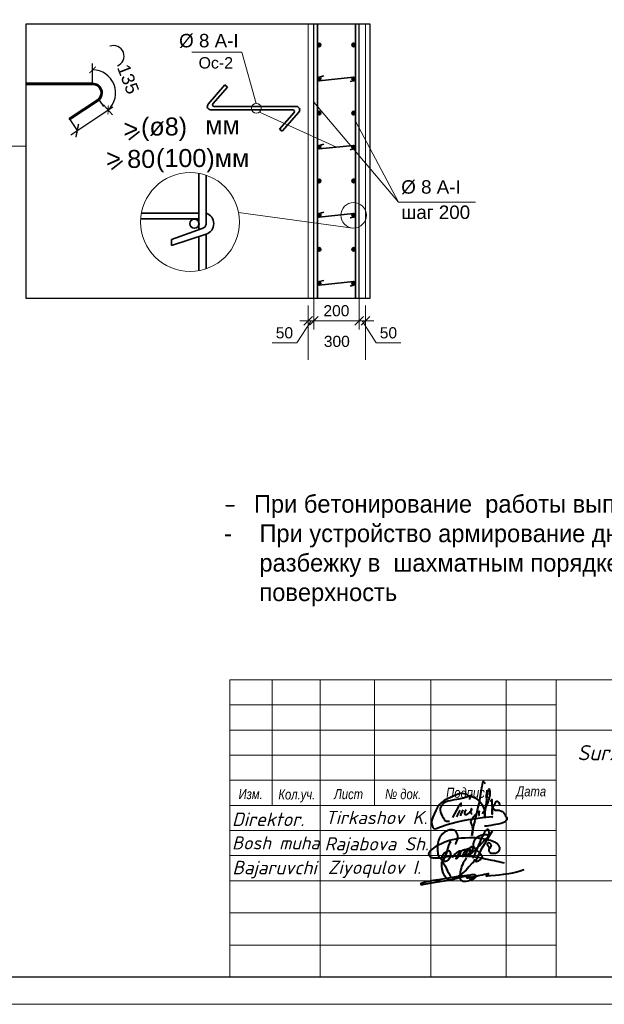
# Model space of a CAD drawing. Extents: x -764262 to 2885205, y 359641 to 616597.
# Tile 10 of 97: x 656911 to 667721, y 391162 to 409368. Entities that reach past the tile are written whole.
import ezdxf

# ---------------------------------------------------------------- set-up
doc = ezdxf.new("R2010")
doc.units = 0
doc.header["$LTSCALE"] = 50
doc.header["$MEASUREMENT"] = 0
doc.layers.get('0').update_dxf_attribs({"linetype": 'CONTINUOUS', "lineweight": 15})
for name, color, linetype in [('6', 6, 'CONTINUOUS'), ('СВАЙ', 7, 'CONTINUOUS'), ('Текст', 3, 'CONTINUOUS')]:
    doc.layers.add(name, color=color, linetype=linetype)
for name, color, linetype, lineweight in [('арм. прод.', 7, 'CONTINUOUS', 35), ('АРМАТУРА', 184, 'CONTINUOUS', 35), ('Размерн. линии', 174, 'CONTINUOUS', 13), ('Стена', 7, 'CONTINUOUS', 30)]:
    doc.layers.add(name, color=color, linetype=linetype, lineweight=lineweight)
doc.styles.add('Arial 3.', font='arial.ttf')
doc.styles.add('Isocpeur', font='isocpeur.ttf', dxfattribs={"height": 300})
doc.styles.add('MtXpl_ISOCPEUR_1', font='txt')
doc.styles.get("Standard").update_dxf_attribs({"font": 'txt', "width": 0.8})
doc.styles.add('Standard 1', font='isocpeur.ttf', dxfattribs={"height": 300})
doc.styles.add('V@ler@Live', font='isocpeui.ttf')

# ---------------------------------------------------------------- blocks, each defined once
blk = doc.blocks.new('ghfgj jghjmhg jjbkm jkm')
at = {"color": 5, "linetype": 'ByBlock', "lineweight": 40}
for points in [[(-261.31, -8185.11), (-261.13, -8184.8), (-260.98, -8184.44), (-260.83, -8184.1), (-260.77, -8183.74), (-260.77, -8183.33), (-260.84, -8183.04), (-260.94, -8182.72), (-261.1, -8182.45), (-261.24, -8182.27), (-261.41, -8182.13), (-261.62, -8182.06), (-261.9, -8181.99), (-262.16, -8181.99), (-262.45, -8182.02), (-262.71, -8182.09), (-263.01, -8182.18), (-263.21, -8182.28), (-263.56, -8182.45), (-264.11, -8182.93), (-264.37, -8183.23), (-264.55, -8183.47), (-264.7, -8183.74), (-264.8, -8183.97), (-264.9, -8184.28), (-265, -8184.61), (-265.09, -8184.89), (-265.13, -8185.31), (-265.15, -8185.69), (-265.12, -8186.51), (-265.09, -8186.93), (-265.04, -8187.29), (-264.92, -8187.73), (-264.78, -8187.96), (-264.64, -8188.12), (-264.45, -8188.27), (-264.32, -8188.36), (-264.16, -8188.48), (-263.95, -8188.61), (-263.68, -8188.73), (-263.56, -8188.75), (-263.38, -8188.75), (-263.2, -8188.74), (-263.02, -8188.68), (-262.84, -8188.57), (-262.69, -8188.42), (-262.59, -8188.25), (-262.52, -8188.12), (-262.41, -8187.9), (-262.33, -8187.69), (-262.3, -8187.5), (-262.26, -8187.31), (-262.28, -8187.17), (-262.31, -8186.97), (-262.36, -8186.84), (-262.45, -8186.73), (-262.56, -8186.64), (-262.73, -8186.58), (-262.89, -8186.59), (-263.01, -8186.62), (-263.19, -8186.68), (-263.41, -8186.81), (-263.72, -8187.06), (-263.88, -8187.25), (-263.98, -8187.39), (-264.08, -8187.51), (-264.14, -8187.64), (-264.2, -8187.77), (-264.24, -8187.93), (-264.28, -8188.14), (-264.29, -8188.31), (-264.26, -8188.51), (-264.16, -8188.67), (-264.1, -8188.78), (-264.05, -8188.82), (-264.02, -8188.82), (-263.97, -8188.8), (-263.94, -8188.76), (-263.9, -8188.7), (-263.85, -8188.61), (-263.54, -8187.99), (-263.32, -8187.47), (-263.12, -8186.97), (-262.97, -8186.37), (-262.66, -8185.37), (-262.49, -8184.87), (-262.44, -8184.66), (-262.42, -8184.64), (-262.41, -8184.62), (-262.39, -8184.62), (-262.37, -8184.63), (-262.36, -8184.64), (-262.36, -8184.67), (-262.36, -8184.69), (-262.37, -8184.71), (-262.38, -8184.74)], [(-261.91, -8188.06), (-261.82, -8187.85), (-261.76, -8187.75), (-261.72, -8187.7), (-261.67, -8187.6), (-261.55, -8187.48), (-261.46, -8187.39), (-261.37, -8187.28), (-261.3, -8187.19), (-261.16, -8187.1), (-261.1, -8187.05), (-261, -8186.94), (-260.91, -8186.85), (-260.83, -8186.81), (-260.75, -8186.76), (-260.66, -8186.71), (-260.58, -8186.66), (-260.51, -8186.61), (-260.44, -8186.57), (-260.38, -8186.54), (-260.32, -8186.52), (-260.26, -8186.51), (-260.22, -8186.51), (-260.19, -8186.53), (-260.18, -8186.54), (-260.16, -8186.58), (-260.14, -8186.65), (-260.15, -8186.71), (-260.15, -8186.76), (-260.17, -8186.81), (-260.19, -8186.86), (-260.2, -8186.9), (-260.24, -8187.01), (-260.26, -8187.11), (-260.27, -8187.17), (-260.29, -8187.21), (-260.32, -8187.29), (-260.35, -8187.37), (-260.38, -8187.43), (-260.41, -8187.49), (-260.47, -8187.62), (-260.52, -8187.67), (-260.56, -8187.77), (-260.6, -8187.82), (-260.66, -8187.9), (-260.7, -8187.94), (-260.73, -8187.99), (-260.76, -8188.02), (-260.79, -8188.05), (-260.82, -8188.09), (-260.86, -8188.12), (-260.89, -8188.15), (-260.93, -8188.18), (-260.96, -8188.21), (-261, -8188.23), (-261.04, -8188.26), (-261.08, -8188.27), (-261.1, -8188.25), (-261.1, -8188.22), (-261.1, -8188.19), (-261.09, -8188.15), (-261.08, -8188.12), (-261.06, -8188.06), (-261.04, -8188.01), (-261.02, -8187.96), (-261, -8187.92), (-260.96, -8187.85), (-260.93, -8187.79), (-260.89, -8187.71), (-260.88, -8187.68), (-260.84, -8187.63), (-260.77, -8187.53), (-260.75, -8187.48), (-260.74, -8187.45), (-260.71, -8187.4), (-260.69, -8187.35), (-260.66, -8187.31), (-260.63, -8187.27), (-260.6, -8187.22), (-260.57, -8187.19), (-260.54, -8187.14), (-260.5, -8187.1), (-260.47, -8187.07), (-260.44, -8187.02), (-260.4, -8186.98), (-260.38, -8186.96), (-260.36, -8186.94), (-260.34, -8186.92), (-260.32, -8186.89), (-260.3, -8186.86), (-260.28, -8186.83), (-260.25, -8186.78), (-260.21, -8186.75), (-260.15, -8186.7), (-260.11, -8186.66), (-260.05, -8186.6), (-259.98, -8186.55), (-259.9, -8186.51), (-259.83, -8186.45), (-259.75, -8186.42), (-259.7, -8186.4), (-259.64, -8186.37), (-259.58, -8186.35), (-259.51, -8186.34), (-259.45, -8186.32), (-259.39, -8186.3), (-259.34, -8186.28), (-259.28, -8186.28), (-259.24, -8186.27), (-259.17, -8186.27), (-259.12, -8186.28), (-259.08, -8186.33), (-259.05, -8186.37), (-259.01, -8186.42), (-259, -8186.47), (-258.99, -8186.51), (-258.98, -8186.58), (-258.99, -8186.62), (-259, -8186.68), (-259, -8186.76), (-259.02, -8186.81), (-259.04, -8186.88), (-259.06, -8186.94), (-259.09, -8187.01), (-259.11, -8187.08), (-259.14, -8187.16), (-259.17, -8187.22), (-259.23, -8187.3), (-259.27, -8187.37), (-259.32, -8187.45), (-259.37, -8187.52), (-259.43, -8187.59), (-259.47, -8187.65), (-259.52, -8187.72), (-259.58, -8187.77), (-259.66, -8187.78), (-259.72, -8187.77), (-259.78, -8187.75), (-259.78, -8187.71), (-259.78, -8187.65), (-259.76, -8187.61), (-259.75, -8187.55), (-259.73, -8187.52), (-259.71, -8187.48), (-259.68, -8187.44), (-259.65, -8187.39), (-259.62, -8187.34), (-259.59, -8187.28), (-259.55, -8187.24), (-259.52, -8187.17), (-259.47, -8187.1), (-259.43, -8187.03), (-259.38, -8186.94), (-259.33, -8186.83), (-259.25, -8186.73), (-259.21, -8186.65), (-259.19, -8186.6), (-259.16, -8186.53), (-259.11, -8186.46), (-259.08, -8186.41), (-259.04, -8186.38), (-258.99, -8186.35), (-258.94, -8186.3), (-258.87, -8186.25), (-258.79, -8186.2), (-258.73, -8186.14), (-258.66, -8186.11), (-258.58, -8186.08), (-258.51, -8186.06), (-258.43, -8186.05), (-258.37, -8186.04), (-258.3, -8186.05), (-258.24, -8186.08), (-258.17, -8186.14), (-258.14, -8186.2), (-258.11, -8186.28), (-258.1, -8186.34), (-258.11, -8186.41), (-258.12, -8186.47), (-258.14, -8186.54), (-258.15, -8186.59), (-258.17, -8186.66), (-258.19, -8186.72), (-258.2, -8186.78), (-258.2, -8186.82), (-258.22, -8186.86), (-258.23, -8186.89), (-258.25, -8186.92), (-258.26, -8186.95), (-258.29, -8186.99), (-258.32, -8187.02), (-258.34, -8187.05), (-258.39, -8187.11), (-258.43, -8187.16), (-258.47, -8187.21), (-258.52, -8187.26), (-258.56, -8187.3), (-258.6, -8187.34), (-258.66, -8187.39), (-258.71, -8187.42), (-258.76, -8187.45), (-258.81, -8187.46), (-258.87, -8187.47), (-258.92, -8187.46), (-258.97, -8187.43), (-259, -8187.37), (-259, -8187.33), (-258.99, -8187.29), (-258.97, -8187.22), (-258.94, -8187.15), (-258.92, -8187.1), (-258.9, -8187.04), (-258.87, -8186.98), (-258.83, -8186.92), (-258.79, -8186.83), (-258.73, -8186.76), (-258.69, -8186.69), (-258.64, -8186.6), (-258.59, -8186.53), (-258.52, -8186.39), (-258.45, -8186.3), (-258.4, -8186.23), (-258.37, -8186.19), (-258.33, -8186.13), (-258.27, -8186.07), (-258.27, -8186.07), (-258.2, -8185.98), (-258.14, -8185.89), (-258.09, -8185.82), (-258.02, -8185.76), (-257.94, -8185.7), (-257.9, -8185.67), (-257.82, -8185.66), (-257.78, -8185.64), (-257.74, -8185.64), (-257.71, -8185.65), (-257.67, -8185.67), (-257.64, -8185.68), (-257.63, -8185.7), (-257.61, -8185.72), (-257.59, -8185.75), (-257.57, -8185.79), (-257.56, -8185.83), (-257.55, -8185.87), (-257.55, -8185.91), (-257.55, -8185.96), (-257.55, -8186.03), (-257.56, -8186.07), (-257.56, -8186.08), (-257.57, -8186.15), (-257.59, -8186.21), (-257.61, -8186.3), (-257.64, -8186.38), (-257.66, -8186.44), (-257.67, -8186.48), (-257.68, -8186.51), (-257.71, -8186.54), (-257.75, -8186.6), (-257.8, -8186.67), (-257.83, -8186.72), (-257.86, -8186.76), (-257.9, -8186.81), (-257.94, -8186.88), (-257.98, -8186.93), (-258, -8186.95), (-258.03, -8187), (-258.06, -8187.06), (-258.11, -8187.11), (-258.14, -8187.15), (-258.19, -8187.21), (-258.24, -8187.27), (-258.25, -8187.29), (-258.28, -8187.33), (-258.29, -8187.35), (-258.32, -8187.39), (-258.34, -8187.43), (-258.37, -8187.43), (-258.37, -8187.42), (-258.36, -8187.39), (-258.34, -8187.37), (-258.33, -8187.36), (-258.31, -8187.35), (-258.29, -8187.34), (-258.26, -8187.34), (-258.24, -8187.33), (-258.21, -8187.33), (-258.19, -8187.32), (-258.17, -8187.31), (-258.16, -8187.3), (-258.14, -8187.29), (-258.12, -8187.27), (-258.07, -8187.24), (-258.03, -8187.21), (-257.98, -8187.19), (-257.95, -8187.16), (-257.9, -8187.14), (-257.87, -8187.12), (-257.84, -8187.09), (-257.79, -8187.07), (-257.75, -8187.03), (-257.72, -8186.99), (-257.69, -8186.96), (-257.65, -8186.92), (-257.62, -8186.9), (-257.6, -8186.88), (-257.56, -8186.85), (-257.53, -8186.81), (-257.48, -8186.78), (-257.44, -8186.74), (-257.38, -8186.69), (-257.35, -8186.66), (-257.31, -8186.62), (-257.23, -8186.55), (-257.19, -8186.5), (-257.11, -8186.42), (-257.09, -8186.38), (-257.05, -8186.35), (-257.02, -8186.32), (-256.95, -8186.25), (-256.89, -8186.21), (-256.84, -8186.14), (-256.8, -8186.1), (-256.75, -8186.04), (-256.69, -8185.98), (-256.62, -8185.91), (-256.51, -8185.83), (-256.44, -8185.76), (-256.35, -8185.66), (-256.25, -8185.58), (-256.13, -8185.49), (-256.02, -8185.4), (-255.95, -8185.32), (-255.88, -8185.25), (-255.84, -8185.19), (-255.77, -8185.12), (-255.73, -8185.07), (-255.68, -8185.03), (-255.64, -8184.98), (-255.58, -8184.94), (-255.53, -8184.88), (-255.49, -8184.83), (-255.41, -8184.76), (-255.34, -8184.69), (-255.27, -8184.63), (-255.19, -8184.52), (-255.12, -8184.44), (-255.03, -8184.33), (-254.95, -8184.24), (-254.87, -8184.16), (-254.79, -8184.07), (-254.68, -8183.95), (-254.62, -8183.87), (-254.55, -8183.8), (-254.44, -8183.7), (-254.37, -8183.64), (-254.29, -8183.57), (-254.22, -8183.49), (-254.18, -8183.4), (-254.14, -8183.31), (-254.1, -8183.19), (-254.04, -8183.1), (-253.99, -8183), (-253.98, -8182.94), (-253.95, -8182.84), (-253.96, -8182.75), (-253.96, -8182.67), (-253.96, -8182.59), (-253.98, -8182.53), (-254, -8182.46), (-254, -8182.41), (-254.01, -8182.37), (-254.01, -8182.32), (-254.02, -8182.27), (-254.05, -8182.2), (-254.07, -8182.14), (-254.08, -8182.09), (-254.1, -8182.05), (-254.11, -8182.01), (-254.14, -8181.97), (-254.16, -8181.92), (-254.2, -8181.91), (-254.23, -8181.9), (-254.26, -8181.89), (-254.3, -8181.91), (-254.35, -8181.94), (-254.43, -8181.95), (-254.47, -8181.99), (-254.53, -8182.04), (-254.57, -8182.08), (-254.64, -8182.12), (-254.69, -8182.17), (-254.76, -8182.23), (-254.81, -8182.27), (-254.87, -8182.35), (-254.96, -8182.46), (-255, -8182.55), (-255.07, -8182.66), (-255.12, -8182.79), (-255.15, -8182.86), (-255.19, -8182.97), (-255.27, -8183.13), (-255.37, -8183.34), (-255.41, -8183.43), (-255.53, -8183.68), (-255.67, -8183.97), (-256, -8184.65), (-256.31, -8185.35), (-256.67, -8186.19), (-256.9, -8186.73), (-257.1, -8187.18), (-257.41, -8187.89), (-257.54, -8188.2)], [(-253.34, -8182.28), (-253.56, -8182.65), (-253.77, -8183), (-254.11, -8183.59), (-254.52, -8184.3), (-254.91, -8184.96), (-255.39, -8185.76), (-255.74, -8186.34), (-256.11, -8187.1), (-256.54, -8187.95), (-256.73, -8188.33), (-256.84, -8188.57), (-256.93, -8188.74), (-256.92, -8188.8), (-256.89, -8188.85), (-256.86, -8188.86), (-256.81, -8188.84), (-256.74, -8188.83), (-256.64, -8188.81), (-256.56, -8188.79), (-256.47, -8188.76), (-256.39, -8188.73), (-256.31, -8188.7), (-256.23, -8188.63), (-256.13, -8188.56), (-256, -8188.5), (-255.91, -8188.43), (-255.81, -8188.37), (-255.75, -8188.32), (-255.67, -8188.28), (-255.63, -8188.22), (-255.59, -8188.15), (-255.56, -8188.11), (-255.5, -8188.03), (-255.46, -8187.96), (-255.44, -8187.92), (-255.45, -8187.85), (-255.46, -8187.79), (-255.5, -8187.71), (-255.54, -8187.64), (-255.58, -8187.57), (-255.61, -8187.51), (-255.65, -8187.45), (-255.7, -8187.36), (-255.76, -8187.29), (-255.8, -8187.25), (-255.85, -8187.2), (-255.9, -8187.14), (-255.94, -8187.09), (-255.98, -8187.05), (-256.02, -8187), (-256.07, -8186.95), (-256.18, -8186.86), (-256.26, -8186.79), (-256.33, -8186.71), (-256.41, -8186.65), (-256.47, -8186.6), (-256.58, -8186.49), (-256.65, -8186.42), (-256.71, -8186.36), (-256.79, -8186.28), (-257.01, -8186.05), (-257.11, -8185.94), (-257.19, -8185.79), (-257.27, -8185.64), (-257.33, -8185.47), (-257.37, -8185.32), (-257.38, -8185.12), (-257.35, -8184.97), (-257.32, -8184.85), (-257.27, -8184.71), (-257.23, -8184.56), (-257.16, -8184.36), (-257.04, -8184.14), (-256.93, -8184), (-256.82, -8183.83), (-256.71, -8183.73), (-256.61, -8183.62), (-256.49, -8183.55), (-256.34, -8183.46), (-256.22, -8183.4), (-256.1, -8183.33), (-255.94, -8183.23), (-255.78, -8183.18), (-255.62, -8183.13), (-255.47, -8183.08), (-255.27, -8183.05), (-255.11, -8183.03), (-254.91, -8183), (-254.69, -8183), (-254.47, -8183.01), (-254.3, -8183.05), (-254.08, -8183.21), (-253.99, -8183.39)], [(-254.12, -8185.87), (-253.9, -8185.82), (-253.74, -8185.78), (-253.55, -8185.63), (-253.51, -8185.51), (-253.5, -8185.43), (-253.51, -8185.3), (-253.56, -8185.19), (-253.6, -8185.09), (-253.66, -8185.02), (-253.75, -8184.96), (-253.85, -8184.92), (-253.94, -8184.88), (-254.03, -8184.84), (-254.1, -8184.84), (-254.19, -8184.85), (-254.27, -8184.88), (-254.32, -8184.93), (-254.37, -8185.02), (-254.4, -8185.1), (-254.39, -8185.21), (-254.33, -8185.34), (-254.28, -8185.45), (-254.21, -8185.54), (-254.12, -8185.61), (-254.02, -8185.68), (-253.92, -8185.74), (-253.82, -8185.8), (-253.82, -8185.8), (-253.76, -8185.91), (-253.77, -8185.94), (-253.82, -8185.97), (-253.89, -8186.03), (-253.95, -8186.11), (-254.01, -8186.18), (-254.04, -8186.27), (-254.07, -8186.34), (-254.08, -8186.44), (-254.05, -8186.53), (-254.03, -8186.62), (-253.98, -8186.7), (-253.92, -8186.77), (-253.84, -8186.85), (-253.78, -8186.91), (-253.73, -8186.97), (-253.64, -8187.02), (-253.58, -8187.04), (-253.52, -8187.05), (-253.46, -8187.06), (-253.38, -8187.07), (-253.28, -8187.07), (-253.18, -8187.08), (-253.1, -8187.08), (-253.03, -8187.07), (-252.94, -8187.07), (-252.86, -8187.06), (-252.76, -8187.05), (-252.69, -8187.05), (-252.61, -8187.04), (-252.55, -8187.02), (-252.48, -8187), (-252.43, -8186.98), (-252.36, -8186.95), (-252.29, -8186.92), (-252.24, -8186.9), (-252.18, -8186.87), (-252.14, -8186.84), (-252.09, -8186.81), (-252.04, -8186.78), (-251.99, -8186.73), (-251.96, -8186.7), (-251.91, -8186.65), (-251.87, -8186.61), (-251.84, -8186.56), (-251.82, -8186.52), (-251.78, -8186.43), (-251.74, -8186.32), (-251.7, -8186.18), (-251.67, -8186.04), (-251.67, -8185.93), (-251.67, -8185.84), (-251.7, -8185.76), (-251.74, -8185.66), (-251.78, -8185.55), (-251.84, -8185.46), (-251.91, -8185.36), (-251.99, -8185.24), (-252.07, -8185.14), (-252.18, -8185.04), (-252.3, -8184.94), (-252.43, -8184.86), (-252.58, -8184.77), (-252.84, -8184.65), (-253.04, -8184.57), (-253.31, -8184.48), (-253.69, -8184.34), (-254.02, -8184.22), (-254.4, -8184.14), (-254.97, -8183.99), (-255.26, -8183.95), (-255.57, -8183.9), (-255.82, -8183.86), (-256.1, -8183.85), (-256.38, -8183.8), (-257.05, -8183.75), (-257.45, -8183.75), (-257.92, -8183.74), (-258.19, -8183.75), (-259.16, -8183.78), (-259.99, -8183.83), (-260.63, -8183.91), (-261.2, -8183.99), (-261.98, -8184.18), (-262.58, -8184.34), (-263.58, -8184.7), (-264.46, -8185.07), (-265.01, -8185.31), (-265.4, -8185.54), (-265.96, -8185.89), (-266.37, -8186.23), (-266.53, -8186.4), (-266.67, -8186.54), (-266.78, -8186.65), (-266.86, -8186.73), (-266.94, -8186.85), (-267, -8186.95), (-267.04, -8187.06), (-267.07, -8187.19), (-267.06, -8187.29), (-267.03, -8187.44), (-266.97, -8187.56), (-266.91, -8187.66), (-266.83, -8187.75), (-266.75, -8187.84), (-266.67, -8187.89), (-266.55, -8187.94), (-266.42, -8187.98), (-266.33, -8188.01), (-266.26, -8188.02), (-266.13, -8188.04), (-265.99, -8188.06), (-265.8, -8188.08), (-265.56, -8188.09), (-265.34, -8188.09), (-265.08, -8188.07), (-264.93, -8188.06), (-264.83, -8188.05), (-264.55, -8188.03), (-264.33, -8187.99), (-264.11, -8187.96), (-263.82, -8187.91), (-263.6, -8187.86), (-263.31, -8187.82), (-262.96, -8187.78), (-262.71, -8187.73), (-262.33, -8187.69), (-261.88, -8187.67), (-261.47, -8187.66), (-261.12, -8187.65), (-260.83, -8187.6), (-260.44, -8187.62), (-259.84, -8187.64), (-259.56, -8187.65), (-259.12, -8187.68), (-258.65, -8187.7), (-258.07, -8187.73), (-257.59, -8187.79), (-257.07, -8187.87), (-256.72, -8187.9), (-256.52, -8187.92), (-256.35, -8187.94), (-256.02, -8187.97), (-255.72, -8188.04), (-255.41, -8188.12), (-254.87, -8188.24), (-254.39, -8188.34), (-254.14, -8188.4), (-253.79, -8188.47), (-253.42, -8188.55), (-252.82, -8188.64), (-252.33, -8188.75), (-251.87, -8188.84), (-251.4, -8188.97), (-251.1, -8189.05), (-250.73, -8189.15)]]:
    blk.add_lwpolyline(points, dxfattribs=at)
blk = doc.blocks.new('dhfdgh xfghfgh ffnhjmgmgvbnfgg')
at = {"color": 5, "lineweight": 40, "ltscale": 0.5}
for p, q in [((1479206, -21938), (1479191, -22031)), ((1479223, -21865), (1479206, -21938)), ((1479232, -21840), (1479223, -21865)), ((1479249, -21856), (1479232, -21840)), ((1479259, -21871), (1479249, -21856)), ((1479272, -21891), (1479259, -21871)), ((1479166, -22194), (1479156, -22246)), ((1479186, -22087), (1479166, -22194)), ((1479191, -22031), (1479186, -22087)), ((1479134, -22332), (1479107, -22459)), ((1479156, -22246), (1479134, -22332)), ((1479014, -22576), (1479036, -22544)), ((1479036, -22544), (1479050, -22522)), ((1479050, -22522), (1479087, -22472)), ((1479107, -22459), (1479072, -22596)), ((1479087, -22472), (1479140, -22415)), ((1479140, -22415), (1479151, -22408)), ((1479150, -22450), (1479148, -22470)), ((1479148, -22470), (1479149, -22483)), ((1479149, -22483), (1479151, -22492)), ((1479155, -22412), (1479150, -22450)), ((1479151, -22408), (1479154, -22407)), ((1479151, -22492), (1479158, -22500)), ((1479154, -22407), (1479155, -22408)), ((1479155, -22408), (1479155, -22412)), ((1479000, -22618), (1479005, -22595)), ((1479005, -22637), (1479000, -22618)), ((1479005, -22595), (1479014, -22576)), ((1479011, -22653), (1479005, -22637)), ((1479022, -22680), (1479011, -22653)), ((1479019, -22877), (1479038, -22760)), ((1479031, -22709), (1479022, -22680)), ((1479036, -22732), (1479031, -22709)), ((1479052, -22687), (1479032, -22801)), ((1479037, -22753), (1479036, -22732)), ((1479038, -22760), (1479037, -22753)), ((1479072, -22596), (1479052, -22687)), ((1479020, -22878), (1479019, -22877)), ((1479022, -22878), (1479020, -22878)), ((1479023, -22878), (1479022, -22878)), ((1479032, -22801), (1479023, -22878))]:
    blk.add_line(p, q, dxfattribs=at)
for points in [[(1479224, -22461), (1479241, -22423), (1479263, -22388), (1479286, -22338), (1479310, -22292), (1479322, -22264), (1479330, -22239), (1479338, -22215), (1479346, -22183), (1479354, -22152), (1479360, -22124), (1479365, -22096), (1479367, -22070), (1479369, -22045), (1479368, -22026), (1479364, -22015), (1479359, -22001), (1479353, -21992), (1479349, -21988), (1479343, -21990), (1479338, -21999), (1479325, -22026), (1479317, -22050), (1479303, -22121), (1479295, -22194), (1479288, -22255), (1479285, -22289), (1479287, -22329), (1479273, -22379), (1479269, -22399), (1479267, -22423), (1479266, -22510), (1479267, -22423), (1479264, -22393), (1479257, -22371), (1479245, -22338), (1479230, -22312), (1479213, -22288), (1479197, -22267), (1479163, -22229), (1479123, -22191), (1479078, -22165), (1479048, -22150), (1479017, -22138), (1478960, -22115), (1478920, -22095), (1478874, -22081), (1478828, -22076), (1478795, -22076), (1478757, -22086), (1478724, -22099), (1478682, -22118), (1478638, -22137), (1478583, -22162), (1478528, -22189), (1478491, -22208), (1478456, -22235), (1478431, -22255), (1478400, -22283), (1478364, -22333), (1478328, -22399), (1478297, -22467), (1478272, -22526), (1478245, -22599), (1478244, -22642), (1478258, -22687), (1478271, -22724), (1478283, -22739), (1478299, -22746), (1478333, -22741), (1478419, -22713), (1478544, -22668), (1478713, -22620), (1478849, -22592), (1478951, -22572), (1479044, -22558), (1479219, -22534), (1479347, -22518), (1479408, -22511), (1479401, -22525), (1479395, -22539)], [(1478590, -22609), (1478563, -22611), (1478536, -22606), (1478508, -22594), (1478492, -22572), (1478477, -22543), (1478457, -22505), (1478436, -22461), (1478424, -22427), (1478418, -22390), (1478420, -22362), (1478428, -22331), (1478450, -22291), (1478476, -22262), (1478517, -22234), (1478557, -22216), (1478609, -22205), (1478683, -22191), (1478773, -22173), (1478857, -22158), (1478923, -22138), (1478971, -22125), (1478994, -22118), (1479019, -22100), (1478992, -22128), (1478984, -22142), (1478977, -22157), (1478975, -22170), (1478974, -22182), (1478970, -22188)], [(1479375, -22225), (1479399, -22187), (1479408, -22471), (1479406, -22364), (1479416, -22351), (1479426, -22333), (1479442, -22289), (1479460, -22262), (1479482, -22228), (1479492, -22220), (1479503, -22219), (1479516, -22225), (1479531, -22244), (1479541, -22265), (1479548, -22281), (1479549, -22285), (1479547, -22292), (1479546, -22295)], [(1478815, -22321), (1478813, -22292), (1478811, -22258), (1478794, -22275), (1478764, -22325), (1478645, -22532)], [(1478846, -22385), (1478807, -22466), (1478802, -22481), (1478800, -22494), (1478800, -22502)], [(1478907, -22386), (1478897, -22404), (1478885, -22424), (1478879, -22440), (1478875, -22452), (1478877, -22464), (1478883, -22471), (1478896, -22473), (1478913, -22473), (1478938, -22461), (1478961, -22447), (1478982, -22427), (1479002, -22408), (1479014, -22394), (1479018, -22382), (1479015, -22375), (1479011, -22368), (1479007, -22368), (1479005, -22370), (1479005, -22373), (1479000, -22386), (1478997, -22398), (1478993, -22411), (1478991, -22421), (1478990, -22431), (1478991, -22441), (1478994, -22446), (1478997, -22450), (1479003, -22454), (1479010, -22458), (1479016, -22458), (1479021, -22458)], [(1479406, -22374), (1479409, -22371), (1479414, -22366), (1479421, -22364), (1479428, -22365), (1479436, -22369), (1479442, -22378), (1479450, -22386), (1479461, -22390), (1479473, -22392), (1479487, -22392), (1479513, -22394), (1479539, -22395), (1479569, -22403), (1479595, -22415), (1479614, -22428), (1479628, -22445), (1479646, -22471), (1479661, -22498), (1479681, -22526), (1479687, -22537), (1479687, -22560), (1479684, -22579), (1479675, -22591), (1479656, -22609), (1479642, -22621), (1479610, -22634), (1479580, -22644), (1479519, -22659), (1479477, -22667), (1479435, -22675), (1479378, -22687), (1479338, -22693), (1479306, -22697), (1479276, -22700), (1479260, -22700)], [(1478786, -22391), (1478727, -22519)]]:
    blk.add_lwpolyline(points, dxfattribs=at)
blk = doc.blocks.new('65616152')
at = {"color": 5, "lineweight": 40, "true_color": 0x0000f5}
for points in [[(1279415, 265228), (1279057, 264705), (1278598, 264034), (1278382, 263509), (1278134, 263078), (1277994, 262545), (1277851, 262004), (1277776, 261556), (1277737, 261115), (1277701, 260716), (1277722, 260496), (1277730, 260167), (1277796, 259731), (1278018, 259441), (1278309, 259225), (1278601, 259127), (1278991, 259098), (1279387, 259094), (1279889, 259189), (1280352, 259407), (1281030, 259696), (1281576, 259928), (1281931, 260200), (1282034, 260401), (1281915, 260623), (1281551, 260802), (1281087, 260808), (1280787, 260808), (1280423, 260740), (1278109, 260488), (1276657, 260251), (1273700, 259801), (1271955, 259526), (1270532, 259301), (1269315, 259055), (1268808, 258966), (1268177, 258779), (1267649, 258632), (1267284, 258500), (1267248, 258412), (1267248, 258332), (1267308, 258272), (1267394, 258235), (1267537, 258235), (1267798, 258265), (1268152, 258306), (1268635, 258416), (1270126, 258669), (1271729, 258942), (1273456, 259235), (1275247, 259448), (1276608, 259807), (1278166, 260278), (1279164, 260481), (1280050, 260662), (1280154, 260639), (1280222, 260575), (1280266, 260538), (1280286, 260413), (1280230, 260351), (1280112, 260149), (1279962, 259982), (1279798, 259901), (1279639, 259901), (1279532, 259986), (1279532, 260140), (1279619, 260220), (1279823, 260292), (1280029, 260305), (1280257, 260260), (1280465, 260227), (1280574, 260185), (1280628, 260118), (1280634, 260043), (1280629, 259995), (1280611, 259940), (1280586, 259895), (1280481, 259863), (1280375, 259863), (1280289, 259889), (1280212, 259951), (1280204, 260034), (1280218, 260112), (1280244, 260181), (1280300, 260215), (1280515, 260227), (1280771, 260244), (1280828, 260248), (1280864, 260248), (1280895, 260239), (1280924, 260227), (1280964, 260203), (1280979, 260186), (1280980, 260156), (1280974, 260129), (1280946, 260081), (1280921, 260037), (1280844, 259996), (1280779, 259986), (1280731, 260016), (1280717, 260057), (1280717, 260098), (1280753, 260174), (1280828, 260200), (1280911, 260207), (1281178, 260270), (1281517, 260320), (1281866, 260434), (1282075, 260502), (1282650, 260656), (1283660, 260868), (1284229, 260987), (1284438, 261031), (1284872, 261121), (1285210, 261192), (1285303, 261186), (1285343, 261126), (1285343, 261065), (1285294, 261016), (1285139, 260982), (1285029, 260923), (1284933, 260873), (1284796, 260768), (1284756, 260700), (1284730, 260601), (1284760, 260561), (1284805, 260502), (1284929, 260533), (1285893, 260609), (1287154, 260721), (1288182, 260812), (1289325, 261007), (1290754, 261222), (1291857, 261388), (1292886, 261648), (1294011, 261945), (1294504, 262120), (1294798, 262268)], [(1281686, 264696), (1280112, 262946), (1279339, 262085), (1278484, 261359), (1277785, 260766), (1276609, 260060), (1275744, 259541), (1275063, 259376), (1274447, 259568), (1273996, 259965), (1273640, 260471), (1273243, 261332), (1272956, 262330), (1272845, 263146), (1272845, 263773), (1272899, 264287), (1273004, 264324), (1273111, 264236), (1273275, 264022), (1273734, 263260), (1274076, 262456), (1274414, 261823), (1274730, 261257), (1275006, 260715), (1275242, 260425)], [(1281686, 264696), (1281695, 264710), (1281696, 264715), (1281696, 264720), (1281694, 264726), (1281689, 264735), (1281682, 264745), (1281671, 264754), (1281659, 264758), (1281649, 264764), (1281632, 264769), (1281615, 264770), (1281595, 264770), (1281576, 264768), (1281566, 264766), (1281556, 264763), (1281543, 264757), (1281533, 264746), (1281505, 264697), (1281469, 264630), (1281184, 263973)]]:
    blk.add_lwpolyline(points, dxfattribs=at)
blk = doc.blocks.new('JDFHJIHGF')
at = {"ltscale": 100}
for p, q in [((-3011227, 1292805), (-2992727, 1292805)), ((-3011227, 1292805), (-3011227, 1287305)), ((-3010448, 1290480), (-3010448, 1292805)), ((-3009556, 1292805), (-3009556, 1287305)), ((-3008550, 1290480), (-3008550, 1292805)), ((-3007513, 1292805), (-3007513, 1287305)), ((-3006119, 1292805), (-3006119, 1287305)), ((-3005191, 1292805), (-3005191, 1287305)), ((-2993392, 1292805), (-2993392, 1291876)), ((-2992727, 1292805), (-2992727, 1287305)), ((-3011227, 1292340), (-3005191, 1292340)), ((-3011227, 1291876), (-2992727, 1291876)), ((-3011227, 1291412), (-3005191, 1291412)), ((-3011227, 1290947), (-3005191, 1290947)), ((-3011227, 1290483), (-2992727, 1290483)), ((-2997371, 1290483), (-2997371, 1287305)), ((-2995885, 1290483), (-2995885, 1289090)), ((-2994306, 1290483), (-2994306, 1289090)), ((-3011227, 1290019), (-3005191, 1290019)), ((-2997371, 1290019), (-2992727, 1290019)), ((-3011227, 1289554), (-3005191, 1289554)), ((-3011227, 1289090), (-2992727, 1289090)), ((-3011227, 1288495), (-3005191, 1288495)), ((-3011227, 1287900), (-3005191, 1287900)), ((-3011227, 1287305), (-2992727, 1287305))]:
    blk.add_line(p, q, dxfattribs=at)
at = {"lineweight": 40, "xscale": 0.9677430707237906, "yscale": 0.9677430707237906, "zscale": 0.9677430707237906}
blk.add_blockref('dhfdgh xfghfgh ffnhjmgmgvbnfgg', (-4438062, 1312064), dxfattribs=at)
at = {"color": 0, "xscale": 85.50048011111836, "yscale": 85.50048011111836, "zscale": 85.50048011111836}
blk.add_blockref('ghfgj jghjmhg jjbkm jkm', (-2984718, 1989596), dxfattribs=at)
at = {"color": 0, "ltscale": 100, "xscale": 0.06931321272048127, "yscale": 0.06931321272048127, "zscale": 0.06931321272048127}
blk.add_blockref('65616152', (-3095535, 1271120), dxfattribs=at)
at = {"ltscale": 100}
for s, insert, char_height, width, attachment_point, style in [('{\\fISOCPEUR|b0|i1|c204|p34;АС}', (-2993270, 1292491), 300, 341.31, 1, 'Standard 1'), ('{\\fISOCPEUR|b0|i1|c204|p34;Surxondaryo viloyati “Termiz” EIZning Bandixon tumani filiali uchun oqava suvi inshootini va tarmog’ini qurish.}', (-2998960, 1291181), 280, 12389.11, 5, 'Standard 1'), ('Direktor.', (-3011188, 1290225), 250, 1800, 4, 'V@ler@Live'), ('{\\fISOCPEUR|b0|i1|c204|p34;Стадия}', (-2996628, 1290251), 250, 1467.39, 5, 'Standard 1'), ('{\\fISOCPEUR|b0|i1|c204|p34;Лист}', (-2995095, 1290251), 250, 1560.27, 5, 'Standard 1'), ('{\\fISOCPEUR|b0|i1|c204|p34;Листов}', (-2993516, 1290251), 220, 1779.41, 5, 'Standard 1'), ('Bosh muha', (-3011188, 1289789), 240, 1800, 4, 'V@ler@Live'), ('{\\fISOCPEUR|b0|i1|c204|p34;7}', (-2993516, 1289554), 300, 393, 5, 'Standard 1'), ('{\\fISOCPEUR|b0|i1|c204|p34;РП}', (-2996628, 1289554), 250, 1467.39, 5, 'Standard 1'), ('Bajaruvchi', (-3011181, 1289295), 250, 1800, 4, 'V@ler@Live'), ('"NAFIS ME\'MOR LOYIHA" XK Termiz sh. 2026 yil.', (-2995047, 1288212), 300, 3658.6, 5, 'V@ler@Live')]:
    blk.add_mtext(s, dxfattribs=dict(at, insert=insert, char_height=char_height, width=width, attachment_point=attachment_point, style=style))
at = {"ltscale": 100, "char_height": 185.99, "attachment_point": 5}
for s, insert, width in [('{\\fArial|b0|i1|c204|p34;Подпись}', (-3006816, 1290715), 1374.52), ('{\\fArial|b0|i1|c204|p34;Дата}', (-3005655, 1290715), 910.15)]:
    blk.add_mtext(s, dxfattribs=dict(at, insert=insert, width=width))
at = {"lineweight": 30, "char_height": 245, "width": 2482.93, "attachment_point": 5, "style": 'Isocpeur'}
for s, insert in [('{\\fISOCPEUR|b0|i1|c204|p34;Tirkashov K.}', (-3008520, 1290258)), ('{\\fISOCPEUR|b0|i1|c204|p34;Rajabova Sh.}', (-3008514, 1289735)), ('{\\fISOCPEUR|b0|i1|c204|p34;Ziyoqulov I.}', (-3008555, 1289300))]:
    blk.add_mtext(s, dxfattribs=dict(at, insert=insert))
at = {"insert": (-3002698, 1289889), "char_height": 300, "width": 5234.63, "attachment_point": 1, "style": 'Standard 1'}
blk.add_mtext('\\A1;{\\fISOCPEUR|b0|i1|c204|p34;КОС ёмк.300м\\H0.7x;\\S3^ ;\\H1.42857x;.\\H1x; }', dxfattribs=at)
at = {"layer": 'Текст', "color": 0, "char_height": 185.99, "attachment_point": 5}
for s, insert, width in [('{\\fArial|b0|i1|c204|p34;Изм.}', (-3010843, 1290690), 826.65), ('{\\fArial|b0|i1|c204|p34;Кол.уч.}', (-3009989, 1290657), 966.14), ('{\\fArial|b0|i1|c204|p34;Лист}', (-3009032, 1290690), 826.65), ('{\\fArial|b0|i1|c204|p34;№ док.}', (-3008024, 1290690), 826.65)]:
    blk.add_mtext(s, dxfattribs=dict(at, insert=insert, width=width))
blk = doc.blocks.new('_ArchTick')
at = {"color": 0, "linetype": 'ByBlock', "const_width": 0.15}
blk.add_lwpolyline([(-0.5, -0.5), (0.5, 0.5)], dxfattribs=at)
blk = doc.blocks.new('_OBLIQUE')
at = {"color": 0, "linetype": 'ByBlock'}
blk.add_line((-0.5, -0.5), (0.5, 0.5), dxfattribs=at)

msp = doc.modelspace()

# ---------------------------------------------------------------- hatches: boundary and pattern name
at = {"layer": 'Размерн. линии', "ltscale": 10}
h = msp.add_hatch(color=0, dxfattribs=at)
h.set_gradient(color2=(0, 0, 0), one_color=1)
h.paths.add_polyline_path([(662415.475, 408901.713, 1), (662482.506, 408901.713, 1)])
h = msp.add_hatch(color=0, dxfattribs=at)
h.set_gradient(color2=(0, 0, 0), one_color=1)
h.paths.add_polyline_path([(663119.299, 408901.713, 1), (663052.268, 408901.713, 1)])
h = msp.add_hatch(color=0, dxfattribs=at)
h.set_gradient(color2=(0, 0, 0), one_color=1)
h.paths.add_polyline_path([(662415.475, 408271.623, 1), (662482.506, 408271.623, 1)])
h = msp.add_hatch(color=0, dxfattribs=at)
h.set_gradient(color2=(0, 0, 0), one_color=1)
h.paths.add_polyline_path([(663119.299, 408271.623, 1), (663052.268, 408271.623, 1)])
h = msp.add_hatch(color=0, dxfattribs=at)
h.set_gradient(color2=(0, 0, 0), one_color=1)
h.paths.add_polyline_path([(662415.475, 407641.533, 1), (662482.506, 407641.533, 1)])
h = msp.add_hatch(color=0, dxfattribs=at)
h.set_gradient(color2=(0, 0, 0), one_color=1)
h.paths.add_polyline_path([(663119.299, 407641.533, 1), (663052.268, 407641.533, 1)])
h = msp.add_hatch(color=0, dxfattribs=at)
h.set_gradient(color2=(0, 0, 0), one_color=1)
h.paths.add_polyline_path([(662482.506, 407011.443, 1), (662415.475, 407011.443, 1)])
h = msp.add_hatch(color=0, dxfattribs=at)
h.set_gradient(color2=(0, 0, 0), one_color=1)
h.paths.add_polyline_path([(663052.268, 407011.443, 1), (663119.299, 407011.443, 1)])
h = msp.add_hatch(color=0, dxfattribs=at)
h.set_gradient(color2=(0, 0, 0), one_color=1)
h.paths.add_polyline_path([(662482.506, 406387.907, 1), (662415.475, 406387.907, 1)])
h = msp.add_hatch(color=0, dxfattribs=at)
h.set_gradient(color2=(0, 0, 0), one_color=1)
h.paths.add_polyline_path([(663052.268, 406387.907, 0.585842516), (663103.273, 406359.317), (663116.526, 406374.558, 0.102774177), (663119.299, 406387.907, 1)])
h = msp.add_hatch(color=0, dxfattribs=at)
h.set_gradient(color2=(0, 0, 0), one_color=1)
h.paths.add_polyline_path([(662482.506, 405751.262, 1), (662415.475, 405751.262, 1)])
h = msp.add_hatch(color=0, dxfattribs=at)
h.set_gradient(color2=(0, 0, 0), one_color=1)
h.paths.add_polyline_path([(663052.268, 405751.262, 1), (663119.299, 405751.262, 1)])
h = msp.add_hatch(color=0, dxfattribs=at)
h.set_gradient(color2=(0, 0, 0), one_color=1)
h.paths.add_polyline_path([(662482.506, 405121.172, 1), (662415.475, 405121.172, 1)])
h = msp.add_hatch(color=0, dxfattribs=at)
h.set_gradient(color2=(0, 0, 0), one_color=1)
h.paths.add_polyline_path([(663119.299, 405121.172, 1), (663052.268, 405121.172, 1)])
h = msp.add_hatch(color=0, dxfattribs=at)
h.set_gradient(color2=(0, 0, 0), one_color=1)
h.paths.add_polyline_path([(662482.506, 404491.082, 1), (662415.475, 404491.082, 1)])
h = msp.add_hatch(color=0, dxfattribs=at)
h.set_gradient(color2=(0, 0, 0), one_color=1)
h.paths.add_polyline_path([(663119.299, 404491.082, 1), (663052.268, 404491.082, 1)])

# ---------------------------------------------------------------- linework, layer by layer
at = {"ltscale": 40}
for p, q in [((662247.2, 409292.661, -43085.021), (662247.2, 404212.278, -110597.426)), ((663303.554, 409292.661, -43085.021), (663303.554, 404212.278, -110597.426))]:
    msp.add_line(p, q, dxfattribs=at)
at = {"color": 0, "lineweight": 0, "ltscale": 40}
for p, q in [((662348.444, 407845.359, -79697.747), (663917.231, 405995.263, -110597.426)), ((663917.231, 405995.263, -110597.426), (663119.299, 407490.178, -79697.747))]:
    msp.add_line(p, q, dxfattribs=at)
at = {"color": 0, "lineweight": 13}
for p, q in [((662767.387, 407011.443, -79697.747), (661343.946, 407659.544, -110014.631)), ((663073.388, 405516.33, -79697.747), (660959.657, 405802.624, -110597.426))]:
    msp.add_line(p, q, dxfattribs=at)
for p, q in [((654698.608, 407028.181, 9779.395), (657034.096, 407028.181, -142485.013)), ((663917.231, 405995.263, -110597.426), (665340.238, 405995.263, -110597.426))]:
    msp.add_line(p, q)
at = {"color": 7, "lineweight": 13, "ltscale": 40}
for p, q in [((662348.444, 404463.127, -147210.153), (662348.444, 403642.781, -147210.153)), ((663187.77, 404314.282, -147210.153), (663187.77, 403642.781, -147210.153)), ((662247.2, 404082.66, -245622.238), (662247.2, 403075.808, -245622.238)), ((662247.2, 404035.981, -110597.426), (662247.2, 403642.781, -110597.426)), ((662348.444, 404042.741, -110597.426), (662348.444, 403642.781, -110597.426)), ((663187.77, 404042.741, -147210.153), (663187.77, 403642.781, -147210.153)), ((663303.554, 404082.66, -245622.238), (663303.554, 403075.808, -245622.238)), ((663303.554, 404000.195, -147210.153), (663303.554, 403642.781, -147210.153)), ((662297.822, 403801.241, -110597.426), (662033.057, 403392.812, -110597.426)), ((662247.2, 403801.241, -110597.426), (662088.74, 403801.241, -110597.426)), ((662348.444, 403801.241, -110597.426), (662247.2, 403801.241, -110597.426)), ((662348.444, 403801.241, -110597.426), (662247.2, 403801.241, -110597.426)), ((662348.444, 403801.241, -147210.153), (663187.77, 403801.241, -147210.153)), ((662348.444, 403801.241, -110597.426), (662506.904, 403801.241, -110597.426)), ((663187.77, 403801.241, -147210.153), (663029.31, 403801.241, -147210.153)), ((663187.77, 403801.241, -147210.153), (663303.554, 403801.241, -147210.153)), ((663187.77, 403801.241, -147210.153), (663303.554, 403801.241, -147210.153)), ((663303.554, 403801.241, -147210.153), (663462.014, 403801.241, -147210.153)), ((662033.057, 403392.812, -110597.426), (661580.354, 403392.812, -110597.426))]:
    msp.add_line(p, q, dxfattribs=at)
at = {"color": 0, "lineweight": 13, "ltscale": 40}
for p, q in [((663245.662, 403801.241, -147210.153), (663503.157, 403392.812, -147210.153)), ((663503.157, 403392.812, -147210.153), (663955.86, 403392.812, -147210.153))]:
    msp.add_line(p, q, dxfattribs=at)
at = {"color": 0}
msp.add_lwpolyline([(680055.971, 391162.308), (620655.971, 391162.308), (620655.971, 420862.308), (680055.971, 420862.308)], close=True, dxfattribs=at)
at = {"color": 0, "lineweight": 30, "ltscale": 100}
msp.add_lwpolyline([(622655.971, 420362.308), (679297.877, 420362.308), (679297.877, 391662.308), (622655.971, 391662.308)], close=True, dxfattribs=at)
at = {"color": 0, "linetype": 'ByBlock', "const_width": 26.74, "elevation": -110597.426}
msp.add_lwpolyline([(657999.998, 407441.93), (657950.556, 407194.717)], dxfattribs=at)
at = {"color": 0, "lineweight": 13}
for centre, radius in [((661286.923, 407729.692, -110597.426), 90.401), ((660061.855, 405626.96, -110597.426), 914.825), ((663085.784, 405751.262, -79697.747), 235.259)]:
    msp.add_circle(centre, radius, dxfattribs=at)
at = {"layer": 'арм. прод.', "color": 0, "linetype": 'Continuous'}
for p, q in [((659129.669, 407303.325, 35644.648), (658926.548, 407148.225, 35644.648)), ((658813.184, 406755.795, 35644.648), (658610.063, 406600.694, 35644.648))]:
    msp.add_line(p, q, dxfattribs=at)
at = {"layer": 'АРМАТУРА', "color": 0}
for p, q in [((662415.475, 404212.278, -79697.747), (662415.475, 409292.661, -79697.747)), ((663119.299, 409292.661, -79697.747), (663119.299, 404212.278, -79697.747)), ((657034.096, 408191.548, -79697.747), (658259.852, 408191.548, -79697.747)), ((662448.99, 408305.139, -79697.747), (662537.337, 408327.763, 35644.648)), ((662448.99, 408238.108, -79697.747), (663085.784, 408305.139, -79697.747)), ((663085.784, 408238.108, -79697.747), (663023.219, 408223.085, 35644.648)), ((657034.096, 408170.601, -79697.747), (658259.852, 408170.601, -79697.747)), ((660397.75, 407805.99, -147210.153), (660707.507, 408162.217, -147210.153)), ((660484.65, 407813.556, -147210.153), (660753.245, 408122.445, -147210.153)), ((660753.245, 408122.445, -147210.153), (660707.507, 408162.217, -147210.153)), ((658366.913, 407898.521, -79697.747), (657827.832, 407539.134, -79697.747)), ((658379.9, 407882.004, -79697.747), (657839.616, 407521.815, -79697.747)), ((660440.84, 407702.754, -147210.153), (661961.865, 407702.754, -147210.153)), ((660507.518, 407763.365, -147210.153), (662028.544, 407763.365, -147210.153)), ((661984.734, 407652.563, -147210.153), (661716.139, 407343.674, -147210.153)), ((662071.634, 407660.129, -147210.153), (661761.876, 407303.903, -147210.153)), ((661716.139, 407343.674, -147210.153), (661761.876, 407303.903, -147210.153)), ((662448.99, 407044.958, -79697.747), (662537.337, 407067.582, 35644.648)), ((662448.99, 406977.927, -79697.747), (663085.784, 407044.958, -79697.747)), ((663085.784, 406977.927, -79697.747), (663023.219, 406962.905, 35644.648)), ((660226.165, 405487.582, -110597.426), (660226.165, 406526.909, -110597.426)), ((660360.227, 405580.737, -110597.426), (660360.227, 406491.76, -110597.426)), ((659148.858, 405684.755, -110597.426), (660226.165, 405684.755, -110597.426)), ((659162.041, 405792.004, -110597.426), (660226.165, 405792.004, -110597.426)), ((662448.99, 405784.778, -79697.747), (662537.337, 405807.402, 35644.648)), ((662448.99, 405717.747, -79697.747), (663085.784, 405784.778, -79697.747)), ((663085.784, 405717.747, -79697.747), (663023.219, 405702.724, 35644.648)), ((659716.052, 405300.838, -110597.426), (660282.695, 405508.277, -110597.426)), ((659716.052, 405193.588, -110597.426), (660360.227, 405401.028, -110597.426)), ((659716.052, 405300.838, -110597.426), (659716.052, 405193.588, -110597.426)), ((660226.165, 404727.011, -110597.426), (660226.165, 405357.857, -110597.426)), ((660360.227, 404762.159, -110597.426), (660360.227, 405401.028, -110597.426)), ((662448.99, 404524.597, -79697.747), (662537.337, 404547.221, 35644.648)), ((662448.99, 404457.566, -79697.747), (663085.784, 404524.597, -79697.747)), ((663085.784, 404457.566, -79697.747), (663023.219, 404442.544, 35644.648))]:
    msp.add_line(p, q, dxfattribs=at)
at = {"layer": 'АРМАТУРА', "color": 0, "linetype": 'Continuous'}
msp.add_line((657827.832, 407539.134, -79697.747), (657839.616, 407521.815, -79697.747), dxfattribs=at)
at = {"layer": 'АРМАТУРА', "color": 0}
for centre, radius in [((662448.99, 408901.713, -79697.747), 33.515), ((663085.784, 408901.713, -79697.747), 33.515), ((662448.99, 408271.623, -79697.747), 33.515), ((663085.784, 408271.623, -79697.747), 33.515), ((662448.99, 407641.533, -79697.747), 33.515), ((663085.784, 407641.533, -79697.747), 33.515), ((662448.99, 407011.443, -79697.747), 33.515), ((663085.784, 407011.443, -79697.747), 33.515), ((662448.99, 406387.907, -79697.747), 33.515), ((663085.784, 406387.907, -79697.747), 33.515), ((660141.786, 405596.27, -110597.426), 85.62), ((662448.99, 405751.262, -79697.747), 33.515), ((663085.784, 405751.262, -79697.747), 33.515), ((662448.99, 405121.172, -79697.747), 33.515), ((663085.784, 405121.172, -79697.747), 33.515), ((662448.99, 404491.082, -79697.747), 33.515), ((663085.784, 404491.082, -79697.747), 33.515)]:
    msp.add_circle(centre, radius, dxfattribs=at)
for centre, radius, start, end in [((658259.852, 408013.497, -79697.747), 178.051, 312.3950499, 90), ((658259.852, 408013.497, -79697.747), 157.104, 312.9584205, 90), ((660507.518, 407793.671, -147210.153), 30.305, 138.9913222, 270), ((660440.84, 407763.365, -147210.153), 60.611, 135.3109157, 270), ((661961.865, 407672.449, -147210.153), 30.305, 318.9913222, 90), ((662028.544, 407702.754, -147210.153), 60.611, 315.3109157, 90), ((663085.784, 406387.907, 18714.338), 33.515, 321.3036228, 90.3439151), ((660293.753, 405596.707, -110597.426), 206.662, 288.7631509, 71.2368491), ((660266.126, 405603.715, -110597.426), 96.866, 279.8492916, 346.2780082)]:
    msp.add_arc(centre, radius, start, end, dxfattribs=at)
at = {"layer": 'Размерн. линии', "color": 0, "ltscale": 10}
for p, q in [((661016.851, 408768.404, -178109.832), (660093.837, 408768.404, -178109.832)), ((661286.923, 407820.093, -110597.426), (661016.851, 408768.404, -178109.832))]:
    msp.add_line(p, q, dxfattribs=at)
at = {"layer": 'СВАЙ', "color": 0}
for p, q in [((657034.096, 409292.661, -110597.426), (663388.213, 409292.661, -110597.426)), ((657034.096, 404212.278, -110597.426), (657034.096, 409292.661, -110597.426)), ((663388.213, 409292.661, -110597.426), (663388.213, 404212.278, -110597.426)), ((658259.852, 408191.548, -79697.747), (658259.852, 408334.162, -79697.747)), ((658379.9, 407882.004, -79697.747), (658459.008, 407763.342, -79697.747)), ((657856.615, 407239.215, -110597.426), (658634.223, 407757.621, -110597.426)), ((657839.616, 407521.815, -79697.747), (657976.242, 407318.967, -79697.747)), ((663388.213, 404212.278, -110597.426), (657034.096, 404212.278, -110597.426))]:
    msp.add_line(p, q, dxfattribs=at)
at = {"layer": 'СВАЙ', "color": 1}
for p, q in [((658259.852, 408310.393, -110597.426), (658259.852, 408557.809, -110597.426)), ((658460.03, 407794.235, -110597.426), (658626.848, 407611.515, -110597.426))]:
    msp.add_line(p, q, dxfattribs=at)
at = {"layer": 'СВАЙ', "linetype": 'Continuous'}
msp.add_arc((658647.872, 408695.076, -110597.426), 194.303, 291.197525, 111.197525, dxfattribs=at)
at = {"layer": 'СВАЙ'}
msp.add_arc((658259.852, 408013.497, -110597.426), 425.467, 312.3950498, 90, dxfattribs=at)
at = {"layer": 'Стена', "color": 0}
for p, q in [((662348.444, 404212.278, -79697.747), (662348.444, 409292.661, -79697.747)), ((663187.77, 404212.278, -79697.747), (663187.77, 409292.661, -79697.747))]:
    msp.add_line(p, q, dxfattribs=at)

# ---------------------------------------------------------------- block references
at = {"color": 7, "lineweight": 13, "ltscale": 40, "xscale": 158.4600299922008, "yscale": 158.4600299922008, "zscale": 158.4600299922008}
for p in [(662247.2, 403801.241, -110597.426), (663187.77, 403801.241, -147210.153), (663187.77, 403801.241, -147210.153)]:
    msp.add_blockref('_OBLIQUE', p, dxfattribs=at)
at = {"color": 7, "lineweight": 13, "ltscale": 40, "xscale": 158.4600299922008, "yscale": 158.4600299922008, "zscale": 158.4600299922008, "rotation": 180}
for p in [(662348.444, 403801.241, -147210.153), (662348.444, 403801.241, -110597.426), (663303.554, 403801.241, -147210.153)]:
    msp.add_blockref('_OBLIQUE', p, dxfattribs=at)
msp.add_blockref('JDFHJIHGF', (3672024.878, -895642.313))
at = {"layer": 'СВАЙ', "xscale": 118.8450224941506, "yscale": 118.8450224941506, "zscale": 118.8450224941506}
for p, rotation in [((658259.852, 408438.964, -110597.426), 179.9999999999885), ((658546.718, 407699.284, -110597.426), 222.3950498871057)]:
    msp.add_blockref('_ArchTick', p, dxfattribs=dict(at, rotation=rotation))

# ---------------------------------------------------------------- texts
at = {"color": 7, "ltscale": 40, "char_height": 205.998, "attachment_point": 5, "style": 'Arial 3.'}
for s, insert in [('200', (662768.107, 403985.648, -147210.153)), ('50', (661806.705, 403577.289, -110597.426)), ('300', (662775.377, 403418.745, -245622.238))]:
    msp.add_mtext(s, dxfattribs=dict(at, insert=insert))
at = {"color": 0, "ltscale": 40, "insert": (663729.508, 403577.289, -147210.153), "char_height": 205.998, "attachment_point": 5, "style": 'Arial 3.'}
msp.add_mtext('50', dxfattribs=at)
at = {"layer": '6', "color": 0, "insert": (660690.856, 401123.964), "char_height": 326.763451, "width": 18059.12634, "attachment_point": 1, "style": 'MtXpl_ISOCPEUR_1'}
msp.add_mtext('\\pi7359.61578,t17162.5193;    ПРИМЕЧАНИЕ \\P\\pi0,t9802.90353,17318.4629;{\\fISOCPEUR|b1|i0|c162|p34;- } При бетонирование  работы выполнить непрерывно{\\fISOCPEUR|b1|i0|c162|p34;, \\fISOCPEUR|b1|i0|c204|p34;\\C256;Не допускается перерывы\\fISOCPEUR|b1|i0|c162|p34;.   \\fISOCPEUR|b1|i0|c204|p34;\\H2.08333x;\\c0; }\\P\\pi-653.5269,l653.5269,t653.5269,9802.90353,17318.4629;-^IПри устройство армирование днище резервуара стыки арматуры должные быть в {\\H1.72222x; }\\P\\pi0,t9802.90353,17318.4629;разбежку в  шахматным порядке в проектными на горизонтальный и вертикальный {\\H1.59259x; }\\Pповерхность  {\\H1.6358x; }', dxfattribs=at)
at = {"layer": 'арм. прод.', "color": 0, "style": 'Arial 3.'}
for p in [(658827.756, 407184.256, 35644.648), (658511.27, 406636.725, 35644.648)]:
    msp.add_text('>', height=335.154, dxfattribs=at).set_placement(p)
at = {"layer": 'Размерн. линии', "color": 0, "style": 'Arial 3.'}
for s, p in [(' (ø8)', (659025.19, 407226.808, -110597.426)), ('мм ', (660342.292, 407249.323, -110342.702)), ('80', (658899.215, 406627.475, -110597.426)), ('(100)мм', (659432.777, 406643.839, -110597.426))]:
    msp.add_text(s, height=332.7661, dxfattribs=at).set_placement(p)
at = {"layer": 'СВАЙ', "insert": (658917.492, 408268.546, -110597.426), "char_height": 237.69, "attachment_point": 5, "rotation": 291.1975249, "style": 'Arial 3.'}
msp.add_mtext('135', dxfattribs=at)
at = {"layer": 'Текст', "color": 0, "style": 'Arial 3.'}
for s, height, p in [('Ø 8 А-I ', 248.5741, (659859.525, 408856.79, -161028.756)), ('Ос-2', 210.4084, (660219.171, 408465.079, -110597.426)), ('Ø 8 А-I ', 248.5741, (663966.215, 406151.315, -110597.426)), ('шаг 200', 248.5741, (663966.215, 405683.359, -110597.426))]:
    msp.add_text(s, height=height, dxfattribs=at).set_placement(p)

doc.saveas('drawing.dxf')
